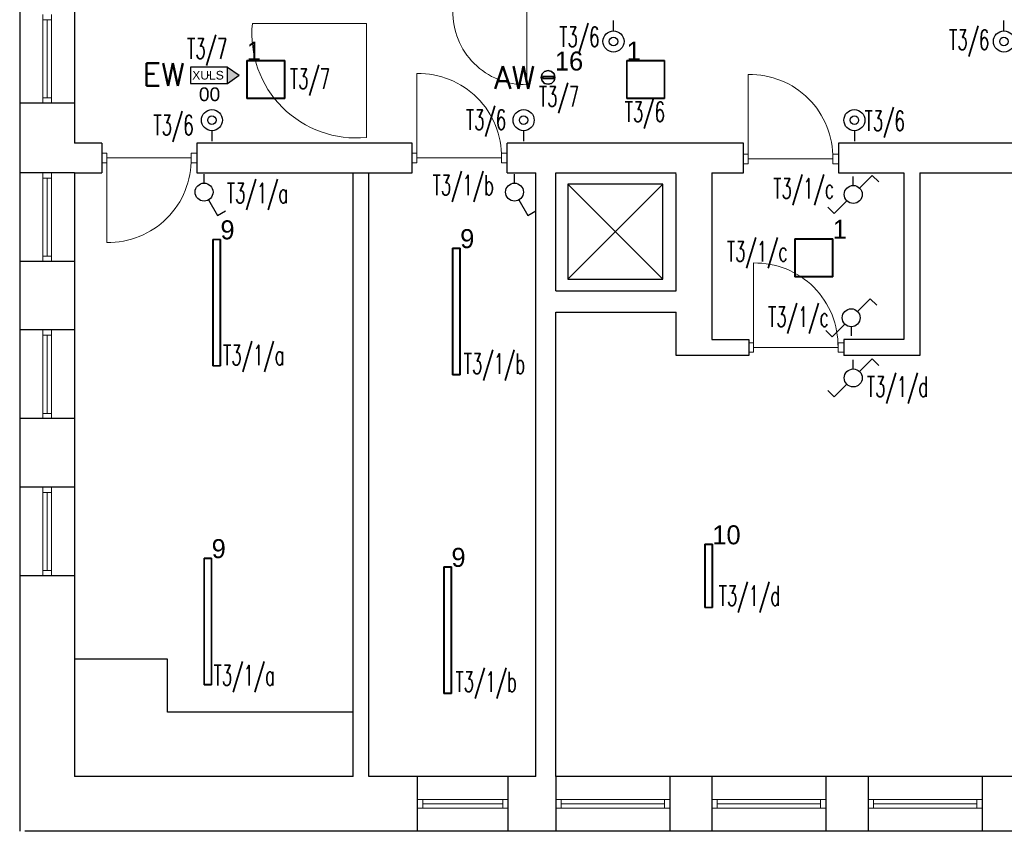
# Model space of a CAD drawing. Header units: millimetres. Extents: x 2260 to 32334, y -33324 to 11762.
# Tile 55 of 79: x 11454 to 12387, y 6196 to 6965. Entities that reach past the tile are written whole.
import ezdxf
from ezdxf.enums import TextEntityAlignment as Align

# ---------------------------------------------------------------- set-up
doc = ezdxf.new("R2010")
doc.units = ezdxf.units.MM
for name, color, linetype in [('_HYBRYD_EW_AT', 1, 'Continuous'), ('DLX_BLD1_LUM', 142, 'Continuous'), ('DLX_BLD1_LUMKEY_IDX', 142, 'Continuous'), ('EL_OS_Adres_Opraw', 7, 'Continuous'), ('EL_OSPRZĘT OŚW.', 142, 'Continuous')]:
    doc.layers.add(name, color=color, linetype=linetype)
doc.layers.add('stolarka', color=3, linetype='Continuous', lineweight=9)
doc.layers.add('ściany nośne', color=1, linetype='Continuous', lineweight=25)
doc.styles.add('ADESK1', font='romans', dxfattribs={"oblique": 15})
doc.styles.add('KO', font='simplex.shx')
doc.styles.get("Standard").update_dxf_attribs({"font": 'arial.ttf'})
doc.styles.add('TableTextStyle', font='txt')

# ---------------------------------------------------------------- blocks, each defined once
blk = doc.blocks.new('lacznik schodowy')
at = {"layer": 'EL_OSPRZĘT OŚW.'}
for p, q in [((-350.3, 180.3), (-289.2, 241.4)), ((-230.1, 60.1), (-350.3, 180.3)), ((-85, 0), (0, 0)), ((-109.9, -60.1), (10.3, -180.3)), ((10.3, -180.3), (-50.8, -241.4))]:
    blk.add_line(p, q, dxfattribs=at)
blk.add_circle((-170, 0), 85, dxfattribs=at)
blk = doc.blocks.new('A$C03E74D84')
at = {"ltscale": 0.5}
blk.add_circle((0.2, 0.2, -66), 0.2, dxfattribs=at)
blk = doc.blocks.new('zw$16AD')
at = {"layer": 'EL_OSPRZĘT OŚW.'}
blk.add_line((200, 100), (300, 100), dxfattribs=at)
blk.add_ellipse((100, 100), major_axis=(70.7, 70.7), ratio=1, start_param=0.785398, end_param=7.068583, dxfattribs=at)
at = {"layer": 'EL_OSPRZĘT OŚW.', "xscale": 200, "yscale": 200, "rotation": 90}
blk.add_blockref('A$C03E74D84', (140, 60, 66), dxfattribs=at)
blk = doc.blocks.new('XULS_AT')
at = {"layer": '_HYBRYD_EW_AT'}
h = blk.add_hatch(color=256, dxfattribs=at)
h.dxf.hatch_style = 1
h.paths.add_polyline_path([(-174.5, -77.5), (-174.5, 77.5), (175.5, 77.5), (175.5, 77.5), (288.4, 0.1), (175.5, -77.5), (175.5, -77.5)])
h.paths.add_polyline_path([(175.5, 77.5), (175.5, 77.5), (-174.5, 77.5), (-174.5, -77.5), (175.5, -77.5)], flags=17)
blk.add_point((0.5, 0))
for p in [(175.5, 77.5), (175.5, -77.5)]:
    blk.add_line(p, (288.4, 0.1), dxfattribs=at)
blk.add_lwpolyline([(175.5, 77.5), (-174.5, 77.5), (-174.5, -77.5), (175.5, -77.5)], close=True, dxfattribs=at)
blk.add_text('XULS', height=81.9, dxfattribs=at).set_placement((-156.8, -41.2))

msp = doc.modelspace()

# ---------------------------------------------------------------- linework, layer by layer
at = {"layer": 'DLX_BLD1_LUM'}
for points in [[(11669.261, 6890.199, 0), (11669.261, 6926.199, 0)], [(11669.261, 6926.199, 0), (11669.261, 6926.199, 0)], [(11669.261, 6926.199, 0), (11669.261, 6890.199, 0)], [(11669.261, 6926.199, 0), (11705.261, 6926.199, 0)], [(11705.261, 6926.199, 0), (11669.261, 6926.199, 0)], [(11669.261, 6926.199, 0), (11669.261, 6926.199, 0)], [(11705.261, 6926.199, 0), (11669.261, 6926.199, 0)], [(11669.261, 6926.199, 0), (11669.261, 6890.199, 0)], [(11669.261, 6890.199, 0), (11669.261, 6926.199, 0)], [(11669.261, 6926.199, 0), (11705.261, 6926.199, 0)], [(11705.011, 6925.949, 0), (11669.511, 6925.949, 0)], [(11669.511, 6925.949, 0), (11669.511, 6890.449, 0)], [(11669.511, 6925.949, 0), (11705.011, 6925.949, 0)], [(11669.511, 6890.449, 0), (11669.511, 6925.949, 0)], [(11705.011, 6890.449, 0), (11705.011, 6925.949, 0)], [(11705.011, 6925.949, 0), (11705.011, 6890.449, 0)], [(11705.261, 6926.199, 0), (11705.261, 6926.199, 0)], [(11705.261, 6926.199, 0), (11705.261, 6890.199, 0)], [(11705.261, 6890.199, 0), (11705.261, 6926.199, 0)], [(11705.261, 6926.199, 0), (11705.261, 6926.199, 0)], [(11705.261, 6890.199, 0), (11705.261, 6926.199, 0)], [(11705.261, 6926.199, 0), (11705.261, 6890.199, 0)], [(12029.262, 6890.199, 0), (12029.262, 6926.199, 0)], [(12029.262, 6926.199, 0), (12029.262, 6926.199, 0)], [(12029.262, 6926.199, 0), (12029.262, 6890.199, 0)], [(12029.262, 6926.199, 0), (12065.262, 6926.199, 0)], [(12065.262, 6926.199, 0), (12029.262, 6926.199, 0)], [(12029.262, 6926.199, 0), (12029.262, 6926.199, 0)], [(12065.262, 6926.199, 0), (12029.262, 6926.199, 0)], [(12029.262, 6926.199, 0), (12029.262, 6890.199, 0)], [(12029.262, 6890.199, 0), (12029.262, 6926.199, 0)], [(12029.262, 6926.199, 0), (12065.262, 6926.199, 0)], [(12065.012, 6925.949, 0), (12029.513, 6925.949, 0)], [(12029.513, 6925.949, 0), (12029.513, 6890.449, 0)], [(12029.513, 6925.949, 0), (12065.012, 6925.949, 0)], [(12029.513, 6890.449, 0), (12029.513, 6925.949, 0)], [(12065.012, 6890.449, 0), (12065.012, 6925.949, 0)], [(12065.012, 6925.949, 0), (12065.012, 6890.449, 0)], [(12065.262, 6926.199, 0), (12065.262, 6926.199, 0)], [(12065.262, 6926.199, 0), (12065.262, 6890.199, 0)], [(12065.262, 6890.199, 0), (12065.262, 6926.199, 0)], [(12065.262, 6926.199, 0), (12065.262, 6926.199, 0)], [(12065.262, 6890.199, 0), (12065.262, 6926.199, 0)], [(12065.262, 6926.199, 0), (12065.262, 6890.199, 0)], [(11949.133, 6913.473, 0), (11951.512, 6915.852, 0)], [(11951.512, 6915.852, 0), (11949.133, 6913.473, 0)], [(11951.512, 6915.852, 0), (11949.133, 6913.473, 0)], [(11949.133, 6913.473, 0), (11951.512, 6915.852, 0)], [(11951.512, 6915.852, 0), (11954.762, 6916.723, 0)], [(11954.762, 6916.723, 0), (11951.512, 6915.852, 0)], [(11954.762, 6916.723, 0), (11951.512, 6915.852, 0)], [(11951.512, 6915.852, 0), (11954.762, 6916.723, 0)], [(11951.512, 6915.852, 0), (11951.512, 6915.852, 0)], [(11951.512, 6915.852, 0), (11951.512, 6915.852, 0)], [(11954.762, 6916.723, 0), (11954.762, 6916.723, 0)], [(11954.762, 6916.723, 0), (11958.012, 6915.852, 0)], [(11958.012, 6915.852, 0), (11954.762, 6916.723, 0)], [(11954.762, 6916.723, 0), (11954.762, 6916.723, 0)], [(11958.012, 6915.852, 0), (11954.762, 6916.723, 0)], [(11954.762, 6916.723, 0), (11958.012, 6915.852, 0)], [(11958.012, 6915.852, 0), (11958.012, 6915.852, 0)], [(11958.012, 6915.852, 0), (11960.391, 6913.473, 0)], [(11960.391, 6913.473, 0), (11958.012, 6915.852, 0)], [(11958.012, 6915.852, 0), (11958.012, 6915.852, 0)], [(11960.391, 6913.473, 0), (11958.012, 6915.852, 0)], [(11958.012, 6915.852, 0), (11960.391, 6913.473, 0)], [(11948.262, 6910.223, 0), (11949.133, 6913.473, 0)], [(11949.133, 6913.473, 0), (11948.262, 6910.223, 0)], [(11949.133, 6913.473, 0), (11948.262, 6910.223, 0)], [(11948.262, 6910.223, 0), (11949.133, 6913.473, 0)], [(11949.133, 6906.973, 0), (11948.262, 6910.223, 0)], [(11948.262, 6910.223, 0), (11948.262, 6910.223, 0)], [(11948.262, 6910.223, 0), (11949.133, 6906.973, 0)], [(11948.262, 6910.223, 0), (11948.262, 6910.223, 0)], [(11948.262, 6910.223, 0), (11949.133, 6906.973, 0)], [(11949.133, 6906.973, 0), (11948.262, 6910.223, 0)], [(11949.133, 6913.473, 0), (11949.133, 6913.473, 0)], [(11949.133, 6913.473, 0), (11949.133, 6913.473, 0)], [(11951.512, 6904.593, 0), (11949.133, 6906.973, 0)], [(11949.133, 6906.973, 0), (11949.133, 6906.973, 0)], [(11949.133, 6906.973, 0), (11951.512, 6904.593, 0)], [(11949.133, 6906.973, 0), (11949.133, 6906.973, 0)], [(11949.133, 6906.973, 0), (11951.512, 6904.593, 0)], [(11951.512, 6904.593, 0), (11949.133, 6906.973, 0)], [(11949.762, 6911.223, 0), (11949.762, 6909.223, 0)], [(11959.762, 6911.223, 0), (11949.762, 6911.223, 0)], [(11949.762, 6909.223, 0), (11949.762, 6911.223, 0)], [(11949.762, 6911.223, 0), (11959.762, 6911.223, 0)], [(11949.762, 6909.223, 0), (11959.762, 6909.223, 0)], [(11959.762, 6909.223, 0), (11949.762, 6909.223, 0)], [(11960.391, 6906.973, 0), (11958.012, 6904.593, 0)], [(11958.012, 6904.593, 0), (11960.391, 6906.973, 0)], [(11958.012, 6904.593, 0), (11960.391, 6906.973, 0)], [(11960.391, 6906.973, 0), (11958.012, 6904.593, 0)], [(11959.762, 6909.223, 0), (11959.762, 6911.223, 0)], [(11959.762, 6911.223, 0), (11959.762, 6909.223, 0)], [(11960.391, 6913.473, 0), (11960.391, 6913.473, 0)], [(11960.391, 6913.473, 0), (11961.262, 6910.223, 0)], [(11961.262, 6910.223, 0), (11960.391, 6913.473, 0)], [(11960.391, 6913.473, 0), (11960.391, 6913.473, 0)], [(11961.262, 6910.223, 0), (11960.391, 6913.473, 0)], [(11960.391, 6913.473, 0), (11961.262, 6910.223, 0)], [(11961.262, 6910.223, 0), (11960.391, 6906.973, 0)], [(11960.391, 6906.973, 0), (11961.262, 6910.223, 0)], [(11960.391, 6906.973, 0), (11961.262, 6910.223, 0)], [(11961.262, 6910.223, 0), (11960.391, 6906.973, 0)], [(11960.391, 6906.973, 0), (11960.391, 6906.973, 0)], [(11960.391, 6906.973, 0), (11960.391, 6906.973, 0)], [(11961.262, 6910.223, 0), (11961.262, 6910.223, 0)], [(11961.262, 6910.223, 0), (11961.262, 6910.223, 0)], [(11954.762, 6903.723, 0), (11951.512, 6904.593, 0)], [(11951.512, 6904.593, 0), (11951.512, 6904.593, 0)], [(11951.512, 6904.593, 0), (11954.762, 6903.723, 0)], [(11951.512, 6904.593, 0), (11951.512, 6904.593, 0)], [(11951.512, 6904.593, 0), (11954.762, 6903.723, 0)], [(11954.762, 6903.723, 0), (11951.512, 6904.593, 0)], [(11958.012, 6904.593, 0), (11954.762, 6903.723, 0)], [(11954.762, 6903.723, 0), (11958.012, 6904.593, 0)], [(11954.762, 6903.723, 0), (11958.012, 6904.593, 0)], [(11958.012, 6904.593, 0), (11954.762, 6903.723, 0)], [(11954.762, 6903.723, 0), (11954.762, 6903.723, 0)], [(11954.762, 6903.723, 0), (11954.762, 6903.723, 0)], [(11958.012, 6904.593, 0), (11958.012, 6904.593, 0)], [(11958.012, 6904.593, 0), (11958.012, 6904.593, 0)], [(11705.261, 6890.199, 0), (11669.261, 6890.199, 0)], [(11669.261, 6890.199, 0), (11669.261, 6890.199, 0)], [(11669.261, 6890.199, 0), (11705.261, 6890.199, 0)], [(11669.261, 6890.199, 0), (11669.261, 6890.199, 0)], [(11669.261, 6890.199, 0), (11705.261, 6890.199, 0)], [(11705.261, 6890.199, 0), (11669.261, 6890.199, 0)], [(11669.511, 6890.449, 0), (11705.011, 6890.449, 0)], [(11705.011, 6890.449, 0), (11669.511, 6890.449, 0)], [(11705.261, 6890.199, 0), (11705.261, 6890.199, 0)], [(11705.261, 6890.199, 0), (11705.261, 6890.199, 0)], [(12065.262, 6890.199, 0), (12029.262, 6890.199, 0)], [(12029.262, 6890.199, 0), (12029.262, 6890.199, 0)], [(12029.262, 6890.199, 0), (12065.262, 6890.199, 0)], [(12029.262, 6890.199, 0), (12029.262, 6890.199, 0)], [(12029.262, 6890.199, 0), (12065.262, 6890.199, 0)], [(12065.262, 6890.199, 0), (12029.262, 6890.199, 0)], [(12029.513, 6890.449, 0), (12065.012, 6890.449, 0)], [(12065.012, 6890.449, 0), (12029.513, 6890.449, 0)], [(12065.262, 6890.199, 0), (12065.262, 6890.199, 0)], [(12065.262, 6890.199, 0), (12065.262, 6890.199, 0)], [(11637.064, 6636.778, 0), (11637.064, 6756.778, 0)], [(11637.064, 6756.778, 0), (11637.064, 6756.778, 0)], [(11637.064, 6756.778, 0), (11637.064, 6636.778, 0)], [(11637.064, 6756.778, 0), (11644.265, 6756.778, 0)], [(11644.265, 6756.778, 0), (11637.064, 6756.778, 0)], [(11637.064, 6756.778, 0), (11637.064, 6756.778, 0)], [(11637.064, 6756.778, 0), (11637.064, 6636.778, 0)], [(11644.265, 6756.778, 0), (11637.064, 6756.778, 0)], [(11637.064, 6636.778, 0), (11637.064, 6756.778, 0)], [(11637.064, 6756.778, 0), (11644.265, 6756.778, 0)], [(11637.315, 6756.528, 0), (11637.315, 6637.028, 0)], [(11644.015, 6756.528, 0), (11637.315, 6756.528, 0)], [(11637.315, 6637.028, 0), (11637.315, 6756.528, 0)], [(11637.315, 6756.528, 0), (11644.015, 6756.528, 0)], [(11644.015, 6637.028, 0), (11644.015, 6756.528, 0)], [(11644.015, 6756.528, 0), (11644.015, 6637.028, 0)], [(11644.265, 6756.778, 0), (11644.265, 6636.778, 0)], [(11644.265, 6636.778, 0), (11644.265, 6756.778, 0)], [(11644.265, 6756.778, 0), (11644.265, 6756.778, 0)], [(11644.265, 6756.778, 0), (11644.265, 6756.778, 0)], [(11644.265, 6636.778, 0), (11644.265, 6756.778, 0)], [(11644.265, 6756.778, 0), (11644.265, 6636.778, 0)], [(12188.543, 6721.301, 0), (12188.543, 6757.301, 0)], [(12188.543, 6757.301, 0), (12188.543, 6757.301, 0)], [(12188.543, 6757.301, 0), (12188.543, 6721.301, 0)], [(12188.543, 6757.301, 0), (12224.543, 6757.301, 0)], [(12224.543, 6757.301, 0), (12188.543, 6757.301, 0)], [(12188.543, 6757.301, 0), (12188.543, 6757.301, 0)], [(12188.543, 6757.301, 0), (12188.543, 6721.301, 0)], [(12224.543, 6757.301, 0), (12188.543, 6757.301, 0)], [(12188.543, 6721.301, 0), (12188.543, 6757.301, 0)], [(12188.543, 6757.301, 0), (12224.543, 6757.301, 0)], [(12188.794, 6757.051, 0), (12188.794, 6721.551, 0)], [(12224.293, 6757.051, 0), (12188.794, 6757.051, 0)], [(12188.794, 6721.551, 0), (12188.794, 6757.051, 0)], [(12188.794, 6757.051, 0), (12224.293, 6757.051, 0)], [(12224.293, 6721.551, 0), (12224.293, 6757.051, 0)], [(12224.293, 6757.051, 0), (12224.293, 6721.551, 0)], [(12224.543, 6757.301, 0), (12224.543, 6721.301, 0)], [(12224.543, 6721.301, 0), (12224.543, 6757.301, 0)], [(12224.543, 6757.301, 0), (12224.543, 6757.301, 0)], [(12224.543, 6757.301, 0), (12224.543, 6757.301, 0)], [(12224.543, 6721.301, 0), (12224.543, 6757.301, 0)], [(12224.543, 6757.301, 0), (12224.543, 6721.301, 0)], [(11864.307, 6628.464, 0), (11864.307, 6748.464, 0)], [(11864.307, 6748.464, 0), (11864.307, 6748.464, 0)], [(11864.307, 6748.464, 0), (11864.307, 6628.464, 0)], [(11864.307, 6748.464, 0), (11871.508, 6748.464, 0)], [(11871.508, 6748.464, 0), (11864.307, 6748.464, 0)], [(11864.307, 6748.464, 0), (11864.307, 6748.464, 0)], [(11864.307, 6748.464, 0), (11864.307, 6628.464, 0)], [(11871.508, 6748.464, 0), (11864.307, 6748.464, 0)], [(11864.307, 6628.464, 0), (11864.307, 6748.464, 0)], [(11864.307, 6748.464, 0), (11871.508, 6748.464, 0)], [(11864.557, 6748.214, 0), (11864.557, 6628.714, 0)], [(11871.257, 6748.214, 0), (11864.557, 6748.214, 0)], [(11864.557, 6628.714, 0), (11864.557, 6748.214, 0)], [(11864.557, 6748.214, 0), (11871.257, 6748.214, 0)], [(11871.257, 6628.714, 0), (11871.257, 6748.214, 0)], [(11871.257, 6748.214, 0), (11871.257, 6628.714, 0)], [(11871.508, 6748.464, 0), (11871.508, 6628.464, 0)], [(11871.508, 6628.464, 0), (11871.508, 6748.464, 0)], [(11871.508, 6748.464, 0), (11871.508, 6748.464, 0)], [(11871.508, 6748.464, 0), (11871.508, 6748.464, 0)], [(11871.508, 6628.464, 0), (11871.508, 6748.464, 0)], [(11871.508, 6748.464, 0), (11871.508, 6628.464, 0)], [(12224.543, 6721.301, 0), (12188.543, 6721.301, 0)], [(12188.543, 6721.301, 0), (12188.543, 6721.301, 0)], [(12188.543, 6721.301, 0), (12224.543, 6721.301, 0)], [(12188.543, 6721.301, 0), (12188.543, 6721.301, 0)], [(12188.543, 6721.301, 0), (12224.543, 6721.301, 0)], [(12224.543, 6721.301, 0), (12188.543, 6721.301, 0)], [(12188.794, 6721.551, 0), (12224.293, 6721.551, 0)], [(12224.293, 6721.551, 0), (12188.794, 6721.551, 0)], [(12224.543, 6721.301, 0), (12224.543, 6721.301, 0)], [(12224.543, 6721.301, 0), (12224.543, 6721.301, 0)], [(11644.265, 6636.778, 0), (11637.064, 6636.778, 0)], [(11637.064, 6636.778, 0), (11637.064, 6636.778, 0)], [(11637.064, 6636.778, 0), (11644.265, 6636.778, 0)], [(11637.064, 6636.778, 0), (11637.064, 6636.778, 0)], [(11637.064, 6636.778, 0), (11644.265, 6636.778, 0)], [(11644.265, 6636.778, 0), (11637.064, 6636.778, 0)], [(11637.315, 6637.028, 0), (11644.015, 6637.028, 0)], [(11644.015, 6637.028, 0), (11637.315, 6637.028, 0)], [(11644.265, 6636.778, 0), (11644.265, 6636.778, 0)], [(11644.265, 6636.778, 0), (11644.265, 6636.778, 0)], [(11871.508, 6628.464, 0), (11864.307, 6628.464, 0)], [(11864.307, 6628.464, 0), (11864.307, 6628.464, 0)], [(11864.307, 6628.464, 0), (11871.508, 6628.464, 0)], [(11864.307, 6628.464, 0), (11864.307, 6628.464, 0)], [(11864.307, 6628.464, 0), (11871.508, 6628.464, 0)], [(11871.508, 6628.464, 0), (11864.307, 6628.464, 0)], [(11864.557, 6628.714, 0), (11871.257, 6628.714, 0)], [(11871.257, 6628.714, 0), (11864.557, 6628.714, 0)], [(11871.508, 6628.464, 0), (11871.508, 6628.464, 0)], [(11871.508, 6628.464, 0), (11871.508, 6628.464, 0)], [(12103.269, 6407.784, 0), (12103.269, 6467.784, 0)], [(12103.269, 6467.784, 0), (12103.269, 6467.784, 0)], [(12103.269, 6467.784, 0), (12103.269, 6407.784, 0)], [(12103.269, 6467.784, 0), (12110.47, 6467.784, 0)], [(12110.47, 6467.784, 0), (12103.269, 6467.784, 0)], [(12103.269, 6467.784, 0), (12103.269, 6467.784, 0)], [(12103.269, 6467.784, 0), (12103.269, 6407.784, 0)], [(12110.47, 6467.784, 0), (12103.269, 6467.784, 0)], [(12103.269, 6407.784, 0), (12103.269, 6467.784, 0)], [(12103.269, 6467.784, 0), (12110.47, 6467.784, 0)], [(12103.519, 6467.534, 0), (12103.519, 6408.034, 0)], [(12110.219, 6467.534, 0), (12103.519, 6467.534, 0)], [(12103.519, 6408.034, 0), (12103.519, 6467.534, 0)], [(12103.519, 6467.534, 0), (12110.219, 6467.534, 0)], [(12110.219, 6408.034, 0), (12110.219, 6467.534, 0)], [(12110.219, 6467.534, 0), (12110.219, 6408.034, 0)], [(12110.47, 6467.784, 0), (12110.47, 6407.784, 0)], [(12110.47, 6407.784, 0), (12110.47, 6467.784, 0)], [(12110.47, 6467.784, 0), (12110.47, 6467.784, 0)], [(12110.47, 6467.784, 0), (12110.47, 6467.784, 0)], [(12110.47, 6407.784, 0), (12110.47, 6467.784, 0)], [(12110.47, 6467.784, 0), (12110.47, 6407.784, 0)], [(11628.751, 6334.712, 0), (11628.751, 6454.712, 0)], [(11628.751, 6454.712, 0), (11628.751, 6454.712, 0)], [(11628.751, 6454.712, 0), (11628.751, 6334.712, 0)], [(11628.751, 6454.712, 0), (11635.951, 6454.712, 0)], [(11635.951, 6454.712, 0), (11628.751, 6454.712, 0)], [(11628.751, 6454.712, 0), (11628.751, 6454.712, 0)], [(11628.751, 6454.712, 0), (11628.751, 6334.712, 0)], [(11635.951, 6454.712, 0), (11628.751, 6454.712, 0)], [(11628.751, 6334.712, 0), (11628.751, 6454.712, 0)], [(11628.751, 6454.712, 0), (11635.951, 6454.712, 0)], [(11629.001, 6454.462, 0), (11629.001, 6334.962, 0)], [(11635.701, 6454.462, 0), (11629.001, 6454.462, 0)], [(11629.001, 6334.962, 0), (11629.001, 6454.462, 0)], [(11629.001, 6454.462, 0), (11635.701, 6454.462, 0)], [(11635.701, 6334.962, 0), (11635.701, 6454.462, 0)], [(11635.701, 6454.462, 0), (11635.701, 6334.962, 0)], [(11635.951, 6454.712, 0), (11635.951, 6334.712, 0)], [(11635.951, 6334.712, 0), (11635.951, 6454.712, 0)], [(11635.951, 6454.712, 0), (11635.951, 6454.712, 0)], [(11635.951, 6454.712, 0), (11635.951, 6454.712, 0)], [(11635.951, 6334.712, 0), (11635.951, 6454.712, 0)], [(11635.951, 6454.712, 0), (11635.951, 6334.712, 0)], [(11855.993, 6326.398, 0), (11855.993, 6446.398, 0)], [(11855.993, 6446.398, 0), (11855.993, 6446.398, 0)], [(11855.993, 6446.398, 0), (11855.993, 6326.398, 0)], [(11855.993, 6446.398, 0), (11863.194, 6446.398, 0)], [(11863.194, 6446.398, 0), (11855.993, 6446.398, 0)], [(11855.993, 6446.398, 0), (11855.993, 6446.398, 0)], [(11855.993, 6446.398, 0), (11855.993, 6326.398, 0)], [(11863.194, 6446.398, 0), (11855.993, 6446.398, 0)], [(11855.993, 6326.398, 0), (11855.993, 6446.398, 0)], [(11855.993, 6446.398, 0), (11863.194, 6446.398, 0)], [(11856.243, 6446.148, 0), (11856.243, 6326.648, 0)], [(11862.944, 6446.148, 0), (11856.243, 6446.148, 0)], [(11856.243, 6326.648, 0), (11856.243, 6446.148, 0)], [(11856.243, 6446.148, 0), (11862.944, 6446.148, 0)], [(11862.944, 6326.648, 0), (11862.944, 6446.148, 0)], [(11862.944, 6446.148, 0), (11862.944, 6326.648, 0)], [(11863.194, 6446.398, 0), (11863.194, 6326.398, 0)], [(11863.194, 6326.398, 0), (11863.194, 6446.398, 0)], [(11863.194, 6446.398, 0), (11863.194, 6446.398, 0)], [(11863.194, 6446.398, 0), (11863.194, 6446.398, 0)], [(11863.194, 6326.398, 0), (11863.194, 6446.398, 0)], [(11863.194, 6446.398, 0), (11863.194, 6326.398, 0)], [(12110.47, 6407.784, 0), (12103.269, 6407.784, 0)], [(12103.269, 6407.784, 0), (12103.269, 6407.784, 0)], [(12103.269, 6407.784, 0), (12110.47, 6407.784, 0)], [(12103.269, 6407.784, 0), (12103.269, 6407.784, 0)], [(12103.269, 6407.784, 0), (12110.47, 6407.784, 0)], [(12110.47, 6407.784, 0), (12103.269, 6407.784, 0)], [(12103.519, 6408.034, 0), (12110.219, 6408.034, 0)], [(12110.219, 6408.034, 0), (12103.519, 6408.034, 0)], [(12110.47, 6407.784, 0), (12110.47, 6407.784, 0)], [(12110.47, 6407.784, 0), (12110.47, 6407.784, 0)], [(11635.951, 6334.712, 0), (11628.751, 6334.712, 0)], [(11628.751, 6334.712, 0), (11628.751, 6334.712, 0)], [(11628.751, 6334.712, 0), (11635.951, 6334.712, 0)], [(11628.751, 6334.712, 0), (11628.751, 6334.712, 0)], [(11628.751, 6334.712, 0), (11635.951, 6334.712, 0)], [(11635.951, 6334.712, 0), (11628.751, 6334.712, 0)], [(11629.001, 6334.962, 0), (11635.701, 6334.962, 0)], [(11635.701, 6334.962, 0), (11629.001, 6334.962, 0)], [(11635.951, 6334.712, 0), (11635.951, 6334.712, 0)], [(11635.951, 6334.712, 0), (11635.951, 6334.712, 0)], [(11856.243, 6326.648, 0), (11862.944, 6326.648, 0)], [(11862.944, 6326.648, 0), (11856.243, 6326.648, 0)], [(11863.194, 6326.398, 0), (11855.993, 6326.398, 0)], [(11855.993, 6326.398, 0), (11855.993, 6326.398, 0)], [(11855.993, 6326.398, 0), (11863.194, 6326.398, 0)], [(11855.993, 6326.398, 0), (11855.993, 6326.398, 0)], [(11855.993, 6326.398, 0), (11863.194, 6326.398, 0)], [(11863.194, 6326.398, 0), (11855.993, 6326.398, 0)], [(11863.194, 6326.398, 0), (11863.194, 6326.398, 0)], [(11863.194, 6326.398, 0), (11863.194, 6326.398, 0)]]:
    msp.add_polyline3d(points, dxfattribs=at)
at = {"layer": 'EL_OSPRZĘT OŚW.'}
for p, q in [((11628.757, 6810.021), (11628.757, 6818.521)), ((11922.957, 6810.021), (11922.957, 6818.521)), ((11633.007, 6794.16), (11641.507, 6779.437)), ((11927.207, 6794.16), (11935.707, 6779.437)), ((11641.507, 6779.437), (11648.99, 6783.758)), ((11935.707, 6779.437), (11943.191, 6783.758))]:
    msp.add_line(p, q, dxfattribs=at)
for centre in [(11628.757, 6801.521), (11922.957, 6801.521)]:
    msp.add_circle(centre, 8.5, dxfattribs=at)
at = {"layer": 'stolarka', "color": 0}
for p, q in [((11934.526, 6973.342), (11934.526, 6903.342)), ((11476.026, 6964.89), (11476.026, 6969.89)), ((11484.026, 6964.89), (11476.026, 6964.89)), ((11476.026, 6964.89), (11476.026, 6890.89)), ((11480.026, 6964.89), (11480.026, 6890.89)), ((11484.026, 6969.89), (11484.026, 6964.89)), ((11484.026, 6964.89), (11484.026, 6890.89)), ((11782.558, 6961.342), (11674.558, 6961.342)), ((11782.558, 6853.389), (11782.558, 6961.342)), ((11830.53, 6833.88), (11830.53, 6913.88)), ((12144.536, 6832.98), (12144.536, 6912.98)), ((11484.026, 6890.89), (11476.026, 6890.89)), ((11476.026, 6890.89), (11476.026, 6885.89)), ((11484.026, 6885.89), (11484.026, 6890.89)), ((11536.525, 6838.382), (11532.025, 6838.382)), ((11536.525, 6838.382), (11536.525, 6829.382)), ((11616.525, 6833.882), (11536.525, 6833.882)), ((11536.525, 6833.882), (11536.525, 6753.882)), ((11616.525, 6838.382), (11616.525, 6829.382)), ((11830.53, 6838.38), (11826.03, 6838.38)), ((11830.53, 6838.38), (11830.53, 6829.38)), ((11910.53, 6833.88), (11830.53, 6833.88)), ((11910.53, 6838.38), (11910.53, 6829.38)), ((11910.53, 6838.38), (11916.03, 6838.38)), ((12144.536, 6837.48), (12140.036, 6837.48)), ((12144.536, 6837.48), (12144.536, 6828.48)), ((12224.536, 6832.98), (12144.536, 6832.98)), ((12224.536, 6837.48), (12224.536, 6828.48)), ((12224.536, 6837.48), (12230.036, 6837.48)), ((11536.525, 6829.382), (11532.025, 6829.382)), ((11830.53, 6829.38), (11826.03, 6829.38)), ((11910.53, 6829.38), (11916.03, 6829.38)), ((12144.536, 6828.48), (12140.036, 6828.48)), ((12224.536, 6828.48), (12230.036, 6828.48)), ((11476.023, 6814.875), (11476.023, 6819.875)), ((11484.023, 6814.875), (11476.023, 6814.875)), ((11476.023, 6814.875), (11476.023, 6740.875)), ((11480.023, 6814.875), (11480.023, 6740.875)), ((11484.023, 6819.875), (11484.023, 6814.875)), ((11484.023, 6814.875), (11484.023, 6740.875)), ((11484.023, 6740.875), (11476.023, 6740.875)), ((11476.023, 6740.875), (11476.023, 6735.875)), ((11484.023, 6735.875), (11484.023, 6740.875)), ((12149.536, 6654.365), (12149.536, 6734.365)), ((11476.023, 6665.875), (11476.023, 6670.875)), ((11484.023, 6665.875), (11476.023, 6665.875)), ((11476.023, 6665.875), (11476.023, 6591.875)), ((11480.023, 6665.875), (11480.023, 6591.875)), ((11484.023, 6670.875), (11484.023, 6665.875)), ((11484.023, 6665.875), (11484.023, 6591.875)), ((12149.536, 6658.865), (12145.036, 6658.865)), ((12149.536, 6658.865), (12149.536, 6649.865)), ((12229.536, 6654.365), (12149.536, 6654.365)), ((12229.536, 6658.865), (12229.536, 6649.865)), ((12229.536, 6658.865), (12235.036, 6658.865)), ((12149.536, 6649.865), (12145.036, 6649.865)), ((12229.536, 6649.865), (12235.036, 6649.865)), ((11484.023, 6591.875), (11476.023, 6591.875)), ((11476.023, 6591.875), (11476.023, 6586.875)), ((11484.023, 6586.875), (11484.023, 6591.875)), ((11476.023, 6516.875), (11476.023, 6521.875)), ((11484.023, 6516.875), (11476.023, 6516.875)), ((11476.023, 6516.875), (11476.023, 6442.875)), ((11480.023, 6516.875), (11480.023, 6442.875)), ((11484.023, 6521.875), (11484.023, 6516.875)), ((11484.023, 6516.875), (11484.023, 6442.875)), ((11484.023, 6442.875), (11476.023, 6442.875)), ((11476.023, 6442.875), (11476.023, 6437.875)), ((11484.023, 6437.875), (11484.023, 6442.875)), ((11831.029, 6225.842), (11836.029, 6225.842)), ((11836.029, 6225.842), (11836.029, 6217.842)), ((11912.029, 6225.842), (11836.029, 6225.842)), ((11917.029, 6225.842), (11912.029, 6225.842)), ((11912.029, 6225.842), (11912.029, 6217.842)), ((11962.035, 6225.842), (11967.035, 6225.842)), ((11967.035, 6225.842), (11967.035, 6217.842)), ((12065.035, 6225.842), (11967.035, 6225.842)), ((12070.035, 6225.842), (12065.035, 6225.842)), ((12065.035, 6225.842), (12065.035, 6217.842)), ((12110.03, 6225.842), (12115.03, 6225.842)), ((12115.03, 6225.842), (12115.03, 6217.842)), ((12115.03, 6225.842), (12213.03, 6225.842)), ((12218.03, 6225.842), (12213.03, 6225.842)), ((12213.03, 6225.842), (12213.03, 6217.842)), ((12258.03, 6225.842), (12263.03, 6225.842)), ((12263.03, 6225.842), (12263.03, 6217.842)), ((12263.03, 6225.842), (12361.03, 6225.842)), ((12366.03, 6225.842), (12361.03, 6225.842)), ((12361.03, 6225.842), (12361.03, 6217.842)), ((11836.029, 6217.842), (11831.029, 6217.842)), ((11912.029, 6221.842), (11836.029, 6221.842)), ((11912.029, 6217.842), (11836.029, 6217.842)), ((11912.029, 6217.842), (11917.029, 6217.842)), ((11967.035, 6217.842), (11962.035, 6217.842)), ((12065.035, 6221.842), (11967.035, 6221.842)), ((12065.035, 6217.842), (11967.035, 6217.842)), ((12065.035, 6217.842), (12070.035, 6217.842)), ((12115.03, 6217.842), (12110.03, 6217.842)), ((12115.03, 6221.842), (12213.03, 6221.842)), ((12115.03, 6217.842), (12213.03, 6217.842)), ((12213.03, 6217.842), (12218.03, 6217.842)), ((12263.03, 6217.842), (12258.03, 6217.842)), ((12263.03, 6221.842), (12361.03, 6221.842)), ((12263.03, 6217.842), (12361.03, 6217.842)), ((12361.03, 6217.842), (12366.03, 6217.842))]:
    msp.add_line(p, q, dxfattribs=at)
at = {"layer": 'stolarka', "color": 5}
for p, q in [((11616.525, 6838.382), (11622.025, 6838.382)), ((11616.525, 6829.382), (11622.025, 6829.382))]:
    msp.add_line(p, q, dxfattribs=at)
at = {"layer": 'stolarka', "color": 0}
for points in [[(11934.526, 6903.342, -0.4254803), (11864.526, 6973.342)], [(11674.558, 6961.342, 0.4739211), (11782.558, 6853.389)], [(11830.53, 6913.88, -0.4257353), (11910.53, 6833.88)], [(12144.536, 6912.98, -0.4257353), (12224.536, 6832.98)], [(11536.525, 6753.882, 0.4257353), (11616.525, 6833.882)], [(12149.536, 6734.365, -0.4257353), (12229.536, 6654.365)]]:
    msp.add_lwpolyline(points, format="xyb", dxfattribs=at)
at = {"layer": 'ściany nośne', "color": 0}
for p, q in [((11454.026, 7469.842), (11454.026, 6195.842)), ((11506.026, 7417.842), (11506.026, 6847.89)), ((11506.026, 6885.89), (11454.026, 6885.89)), ((11532.026, 6847.89), (11506.026, 6847.89)), ((11532.026, 6847.89), (11532.025, 6819.875)), ((11826.03, 6847.89), (11622.025, 6847.89)), ((11622.025, 6847.89), (11622.025, 6819.874)), ((11826.03, 6819.871), (11826.03, 6847.89)), ((12140.036, 6847.89), (11916.03, 6847.89)), ((11916.03, 6819.871), (11916.03, 6847.89)), ((12140.036, 6819.867), (12140.036, 6847.89)), ((13159.026, 6847.89), (12230.036, 6847.891)), ((12230.036, 6847.89), (12230.036, 6819.865)), ((11506.023, 6819.875), (11454.023, 6819.875)), ((11506.026, 6819.875), (11506.026, 6247.842)), ((11506.026, 6819.875), (11532.025, 6819.875)), ((11622.025, 6819.874), (11826.03, 6819.871)), ((11770.026, 6247.842), (11770.027, 6819.871)), ((11785.027, 6247.842), (11785.029, 6819.871)), ((11916.03, 6819.871), (11943.03, 6819.869)), ((11943.029, 6247.842), (11943.03, 6819.869)), ((11962.037, 6707.864), (11962.037, 6819.869)), ((11962.037, 6819.869), (12076.039, 6819.867)), ((12076.036, 6707.864), (12076.039, 6818.949)), ((12110.036, 6819.867), (12110.036, 6661.867)), ((12110.036, 6819.867), (12140.036, 6819.867)), ((12230.036, 6819.867), (12292.036, 6819.867)), ((12292.036, 6819.867), (12292.036, 6661.867)), ((12307.036, 6819.867), (12307.036, 6646.864)), ((12307.036, 6819.867), (12535.029, 6819.856)), ((11973.384, 6809.135), (11973.384, 6719.135)), ((12063.384, 6809.135), (11973.384, 6809.135)), ((11973.384, 6809.135), (12063.384, 6719.135)), ((11973.384, 6719.135), (12063.384, 6809.135)), ((12063.384, 6719.135), (12063.384, 6809.135)), ((11506.023, 6735.875), (11454.023, 6735.875)), ((11973.384, 6719.135), (12063.384, 6719.135)), ((11962.036, 6707.864), (12076.036, 6707.864)), ((11962.035, 6247.842), (11962.037, 6687.864)), ((11962.036, 6687.864), (12076.036, 6687.864)), ((12076.036, 6646.864), (12076.036, 6687.864)), ((11506.026, 6670.875), (11454.026, 6670.875)), ((12110.036, 6661.867), (12145.036, 6661.867)), ((12145.036, 6661.867), (12145.036, 6646.864)), ((12292.036, 6661.867), (12235.036, 6661.867)), ((12235.036, 6661.867), (12235.036, 6646.864)), ((12145.036, 6646.864), (12076.036, 6646.864)), ((12307.036, 6646.864), (12235.036, 6646.864)), ((11506.023, 6586.875), (11454.023, 6586.875)), ((11506.023, 6521.875), (11454.023, 6521.875)), ((11506.023, 6437.875), (11454.023, 6437.875)), ((11594.026, 6358.872), (11506.026, 6358.872)), ((11594.026, 6308.872), (11594.026, 6358.872)), ((11770.026, 6308.872), (11594.026, 6308.872)), ((11770.026, 6247.842), (11506.026, 6247.842)), ((11917.035, 6247.842), (11785.027, 6247.842)), ((11831.029, 6195.842), (11831.029, 6247.842)), ((11917.029, 6195.842), (11917.029, 6247.842)), ((11943.029, 6247.842), (11917.035, 6247.842)), ((12097.035, 6247.842), (11962.035, 6247.842)), ((11962.035, 6247.842), (11962.035, 6195.842)), ((12070.035, 6247.842), (12070.035, 6195.842)), ((12230.026, 6247.842), (12097.035, 6247.842)), ((12110.03, 6247.842), (12110.03, 6195.842)), ((12218.03, 6247.842), (12218.03, 6195.842)), ((12535.026, 6247.842), (12230.026, 6247.842)), ((12258.03, 6247.842), (12258.03, 6195.842)), ((12366.03, 6247.842), (12366.03, 6195.842)), ((14048.029, 6195.842), (11459.026, 6195.842))]:
    msp.add_line(p, q, dxfattribs=at)

# ---------------------------------------------------------------- block references
at = {"layer": '_HYBRYD_EW_AT', "xscale": 0.1, "yscale": 0.1, "zscale": 0.1}
msp.add_blockref('XULS_AT', (11633.263, 6912.332), dxfattribs=at)
at = {"layer": 'EL_OSPRZĘT OŚW.', "xscale": 0.1, "yscale": 0.1, "zscale": 0.1}
for name, p, rotation in [('zw$16AD', (12026.767, 6934.292), 89.99999999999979), ('zw$16AD', (12396.806, 6934.292), 89.99999999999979), ('zw$16AD', (11626.178, 6879.72), 269.9999999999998), ('zw$16AD', (11921.611, 6879.72), 269.9999999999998), ('zw$16AD', (12235.07, 6879.72), 269.9999999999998), ('lacznik schodowy', (12243.991, 6816.319, 1122), 90), ('lacznik schodowy', (12242.048, 6665.446, 1122), 270), ('lacznik schodowy', (12243.991, 6642.443, 1122), 90)]:
    msp.add_blockref(name, p, dxfattribs=dict(at, rotation=rotation))

# ---------------------------------------------------------------- texts
at = {"layer": '_HYBRYD_EW_AT'}
msp.add_text('00', height=13, dxfattribs=at).set_placement((11623.857, 6887.746))
at = {"layer": 'DLX_BLD1_LUM', "color": 240, "style": 'KO'}
for s, p in [('EW', (11570.545, 6902.26)), ('AW', (11903.558, 6899.362, -1.103))]:
    msp.add_text(s, height=21.6, dxfattribs=at).set_placement(p)
at = {"layer": 'DLX_BLD1_LUMKEY_IDX', "style": 'TableTextStyle'}
for s, p in [('1', (11669.261, 6926.199)), ('1', (12029.263, 6926.199)), ('16', (11961.262, 6916.723)), ('9', (11644.265, 6756.778)), ('1', (12224.543, 6757.301)), ('9', (11871.507, 6748.464)), ('10', (12110.469, 6467.784)), ('9', (11635.951, 6454.712)), ('9', (11863.194, 6446.398))]:
    msp.add_text(s, height=18, dxfattribs=at).set_placement(p)
at = {"layer": 'EL_OS_Adres_Opraw', "style": 'ADESK1', "width": 0.6}
for s, p in [('T3/6', (11984.405, 6958.146, 1.103)), ('T3/6', (12353.909, 6955.324, 1.103)), ('T3/7', (11631.694, 6946.953, 1.103)), ('T3/7', (11729.131, 6918.429, 1.103)), ('T3/7', (11965.133, 6901.592, 1.103)), ('T3/6', (12046.483, 6887.015, 1.103)), ('T3/6', (11895.965, 6879.631, 1.103)), ('T3/6', (12273.768, 6878.546, 1.103)), ('T3/6', (11599.801, 6874.458, 1.103)), ('T3/1/b', (11874.356, 6817.654, 1.103)), ('T3/1/c', (12197.003, 6814.471, 1.103)), ('T3/1/a', (11679.436, 6810.126, 1.103)), ('T3/1/c', (12153.069, 6754.886, 1.103)), ('T3/1/c', (12192.06, 6692.829, 1.103)), ('T3/1/a', (11675.866, 6656.632, 1.103)), ('T3/1/b', (11903.984, 6648.453, 1.103)), ('T3/1/d', (12285.969, 6626.654, 1.103)), ('T3/1/d', (12145.565, 6428.602, 1.103)), ('T3/1/a', (11666.833, 6353.139, 1.103)), ('T3/1/b', (11896.095, 6347.087, 1.103))]:
    msp.add_text(s, height=19, rotation=359.999997, dxfattribs=at).set_placement(p, align=Align.TOP_CENTER)

doc.saveas('drawing.dxf')
